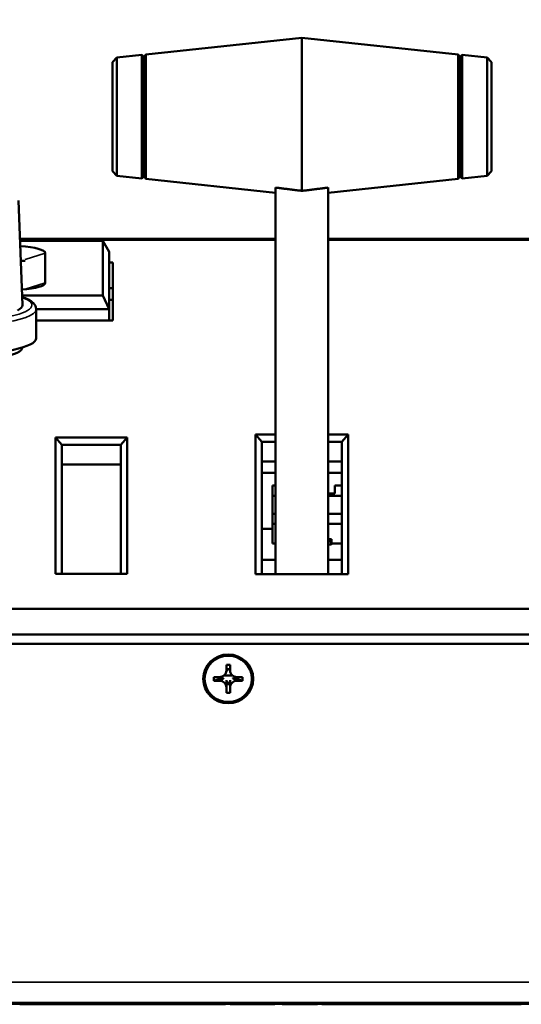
# Model space of a CAD drawing. Header units: inches. Extents: x 3.3 to 58.3, y 0.8 to 38.3.
# Tile 56 of 162: x 37 to 39.4, y 1 to 5.7. Entities that reach past the tile are written whole.
import ezdxf

# ---------------------------------------------------------------- set-up
doc = ezdxf.new("R2010")
doc.units = ezdxf.units.IN
doc.header["$MEASUREMENT"] = 0
for name, color, linetype, lineweight in [('Dimension (ANSI)', 7, 'Continuous', 25), ('Visible (ANSI)', 7, 'Continuous', 50), ('Visible Narrow (ANSI)', 7, 'Continuous', 35)]:
    doc.layers.add(name, color=color, linetype=linetype, lineweight=lineweight)
doc.styles.add('Note Text (ANSI)', font='tahoma.ttf')
doc.dimstyles.new('Default (ANSI)', dxfattribs={"dimtxt": 0.75, "dimasz": 0.098425, "dimexe": 0.125, "dimexo": 0.0625, "dimgap": 0.031496, "dimtad": 0, "dimtih": 1, "dimtoh": 1, "dimrnd": 1e-08, "dimzin": 4, "dimdsep": 46, "dimtxsty": 'Note Text (ANSI)', "dimcen": 0.09, "dimdle": 0.393701, "dimclrd": 256, "dimclre": 256, "dimclrt": 256, "dimadec": 0, "dimazin": 1, "dimtfac": 0.16, "dimtofl": 0, "dimtmove": 0, "dimatfit": 3, "dimfxl": 1, "dimtolj": 1, "dimtzin": 4, "dimlwd": -1, "dimlwe": -1, "dimarcsym": 0})

# ---------------------------------------------------------------- blocks, each defined once
blk = doc.blocks.new('*D5')
at = {"layer": 'Defpoints', "color": 0}
for p in [(42.8391, 9.2008), (21.1391, 4.6703), (42.8391, 4.6703)]:
    blk.add_point(p, dxfattribs=at)
at = {"layer": 'Dimension (ANSI)'}
for p, q in [((21.1391, 4.7328), (21.1391, 9.3258)), ((42.8391, 4.7328), (42.8391, 9.3258)), ((21.2375, 9.2008), (30.7235, 9.2008)), ((42.7406, 9.2008), (33.2546, 9.2008))]:
    blk.add_line(p, q, dxfattribs=at)
for points in [[(21.2375, 9.2172), (21.2375, 9.1844), (21.1391, 9.2008)], [(42.7406, 9.2172), (42.7406, 9.1844), (42.8391, 9.2008)]]:
    blk.add_solid(points, dxfattribs=at)
at = {"layer": 'Dimension (ANSI)', "insert": (30.755, 9.5914), "char_height": 0.75, "attachment_point": 1, "style": 'Note Text (ANSI)'}
blk.add_mtext('\\A1;21.70', dxfattribs=at)

msp = doc.modelspace()

# ---------------------------------------------------------------- linework, layer by layer
at = {"layer": 'Visible (ANSI)'}
for p, q in [((37.5981, 5.5526), (38.3393, 5.6316)), ((38.3393, 4.9041), (38.3393, 5.6316)), ((38.3393, 5.6316), (38.3393, 4.9041)), ((39.0805, 5.5526), (38.3393, 5.6316)), ((37.4393, 5.5156), (37.4592, 5.5377)), ((37.4592, 5.5377), (37.5784, 5.5504)), ((37.4592, 5.5377), (37.4592, 4.9755)), ((37.5784, 5.5504), (37.5784, 4.9628)), ((37.5893, 5.5416), (37.5784, 5.5504)), ((37.5893, 5.5416), (37.5981, 5.5526)), ((37.5893, 4.9716), (37.5893, 5.5416)), ((37.5981, 4.9607), (37.5981, 5.5526)), ((39.0805, 5.5526), (39.0805, 4.9607)), ((39.0893, 5.5416), (39.0805, 5.5526)), ((39.0893, 5.5416), (39.1003, 5.5504)), ((39.0893, 5.5416), (39.0893, 4.9716)), ((39.1003, 4.9628), (39.1003, 5.5504)), ((39.2194, 5.5377), (39.1003, 5.5504)), ((39.2194, 4.9755), (39.2194, 5.5377)), ((39.2393, 5.5156), (39.2194, 5.5377)), ((37.4393, 4.9976), (37.4393, 5.5156)), ((39.2393, 5.5156), (39.2393, 4.9976)), ((37.4393, 4.9976), (37.4592, 4.9755)), ((37.4592, 4.9755), (37.5784, 4.9628)), ((37.5893, 4.9716), (37.5784, 4.9628)), ((37.5893, 4.9716), (37.5981, 4.9607)), ((37.5981, 4.9607), (38.2143, 4.8949)), ((39.0805, 4.9607), (38.4643, 4.8949)), ((39.0893, 4.9716), (39.0805, 4.9607)), ((39.0893, 4.9716), (39.1003, 4.9628)), ((39.2194, 4.9755), (39.1003, 4.9628)), ((39.2393, 4.9976), (39.2194, 4.9755)), ((38.2143, 4.9196), (38.2143, 3.0833)), ((38.4643, 3.0833), (38.4643, 4.9196)), ((36.9932, 4.8581), (37.0117, 4.3614)), ((37, 4.676), (38.2143, 4.676)), ((37.0003, 4.6664), (37.393, 4.6664)), ((37.393, 4.6664), (37.423, 4.6141)), ((37.393, 4.6664), (37.393, 4.4067)), ((38.4643, 4.676), (40.4518, 4.676)), ((37.1203, 4.4675), (37.1203, 4.6085)), ((37.423, 4.3417), (37.423, 4.6141)), ((37.423, 4.5645), (37.4416, 4.5645)), ((37.4416, 4.5645), (37.4416, 4.2878)), ((37.393, 4.4067), (37.01, 4.4067)), ((37.393, 4.4067), (37.423, 4.3417)), ((37.4416, 4.4423), (37.423, 4.4423)), ((37.4416, 4.3872), (37.423, 4.3872)), ((37.0767, 4.3417), (37.423, 4.3417)), ((37.0767, 4.2045), (37.0767, 4.3413)), ((37.423, 4.2878), (37.423, 4.3417)), ((37.4416, 4.2878), (37.0767, 4.2878)), ((38.1193, 3.7474), (38.1193, 3.0833)), ((38.2143, 3.7474), (38.1193, 3.7474)), ((38.1193, 3.7474), (38.1493, 3.7117)), ((38.5593, 3.7474), (38.4643, 3.7474)), ((38.5593, 3.7474), (38.5293, 3.7117)), ((38.5593, 3.0833), (38.5593, 3.7474)), ((37.1693, 3.7331), (37.1693, 3.0848)), ((37.1993, 3.6974), (37.1693, 3.7331)), ((37.5093, 3.7331), (37.1693, 3.7331)), ((37.1993, 3.0848), (37.1993, 3.6974)), ((37.1993, 3.6974), (37.4793, 3.6974)), ((37.5093, 3.7331), (37.4793, 3.6974)), ((37.4793, 3.6974), (37.4793, 3.0848)), ((37.5093, 3.0848), (37.5093, 3.7331)), ((38.1493, 3.0833), (38.1493, 3.7117)), ((38.1493, 3.7117), (38.2143, 3.7117)), ((38.4643, 3.7117), (38.5293, 3.7117)), ((38.5293, 3.7117), (38.5293, 3.0833)), ((37.4793, 3.6046), (37.1993, 3.6046)), ((38.2143, 3.6189), (38.1493, 3.6189)), ((38.5293, 3.6189), (38.4643, 3.6189)), ((38.2143, 3.565), (38.1493, 3.565)), ((38.5293, 3.565), (38.4643, 3.565)), ((38.1992, 3.5046), (38.2143, 3.5046)), ((38.1992, 3.4547), (38.1992, 3.5046)), ((38.496, 3.4663), (38.4643, 3.4663)), ((38.496, 3.5046), (38.5293, 3.5046)), ((38.496, 3.5046), (38.496, 3.4663)), ((38.2143, 3.4547), (38.1992, 3.4547)), ((38.1992, 3.3701), (38.1992, 3.4547)), ((38.5293, 3.4547), (38.4643, 3.4547)), ((38.1992, 3.3701), (38.2143, 3.3701)), ((38.1992, 3.3701), (38.1992, 3.3225)), ((38.4643, 3.3701), (38.5293, 3.3701)), ((38.1992, 3.3225), (38.2143, 3.3225)), ((38.1992, 3.2297), (38.1992, 3.3225)), ((38.4643, 3.3225), (38.5293, 3.3225)), ((38.1992, 3.2983), (38.1493, 3.2983)), ((38.1992, 3.2297), (38.2143, 3.2297)), ((38.4643, 3.2488), (38.4799, 3.2488)), ((38.4799, 3.2445), (38.4643, 3.2445)), ((38.4643, 3.2379), (38.4772, 3.2379)), ((38.4772, 3.2379), (38.4799, 3.2444)), ((38.4772, 3.2247), (38.4772, 3.2379)), ((38.4799, 3.2488), (38.4799, 3.2445)), ((38.4799, 3.2444), (38.4799, 3.2445)), ((38.4799, 3.2254), (38.4799, 3.2444)), ((38.4799, 3.2297), (38.5293, 3.2297)), ((38.4772, 3.2247), (38.4643, 3.2247)), ((38.4799, 3.2254), (38.4772, 3.2247)), ((38.1493, 3.1509), (38.2143, 3.1509)), ((38.4643, 3.1509), (38.5293, 3.1509)), ((37.1693, 3.0848), (37.5093, 3.0848)), ((38.1193, 3.0833), (38.5593, 3.0833)), ((42.7141, 2.9183), (21.2641, 2.9183)), ((21.2641, 2.7961), (42.7141, 2.7961)), ((42.7141, 2.7528), (21.2641, 2.7528)), ((37.9777, 2.6138), (37.9801, 2.6195)), ((37.9801, 2.6257), (37.9801, 2.6525)), ((37.9801, 2.6525), (37.9981, 2.6525)), ((37.9827, 2.6259), (37.9828, 2.626)), ((37.9942, 2.6323), (37.984, 2.6323)), ((37.9954, 2.6259), (37.9954, 2.626)), ((37.9981, 2.6525), (37.9981, 2.6257)), ((38.0005, 2.6138), (37.9981, 2.6195)), ((37.9206, 2.5769), (37.9206, 2.5945)), ((37.9206, 2.5945), (37.9481, 2.5945)), ((37.9627, 2.5911), (37.9206, 2.5769)), ((37.9481, 2.5769), (37.9206, 2.5769)), ((37.9522, 2.5947), (37.9522, 2.5914)), ((38.0098, 2.6015), (37.9683, 2.6015)), ((38.0576, 2.5769), (38.0154, 2.5911)), ((38.0259, 2.5914), (38.0259, 2.5947)), ((38.0301, 2.5945), (38.0576, 2.5945)), ((38.0576, 2.5769), (38.0301, 2.5769)), ((38.0576, 2.5945), (38.0576, 2.5769)), ((37.9801, 2.519), (37.9801, 2.5458)), ((37.984, 2.5604), (37.9942, 2.5604)), ((37.9981, 2.5458), (37.9981, 2.519)), ((37.9981, 2.519), (37.9801, 2.519)), ((42.5881, 1.0469), (21.3901, 1.0469)), ((36.0133, 1.0419), (40.0133, 1.0419)), ((36.9986, 1.0419), (36.9986, 1.0399)), ((37.123, 1.0419), (37.123, 1.0399)), ((37.145, 1.0419), (37.145, 1.0399)), ((37.1821, 1.0399), (37.145, 1.0399)), ((37.1821, 1.0419), (37.1821, 1.0399)), ((37.1882, 1.0419), (37.1882, 1.0399)), ((37.2004, 1.0399), (37.1882, 1.0399)), ((37.2004, 1.0419), (37.2004, 1.0399)), ((37.2383, 1.0399), (37.2004, 1.0399)), ((37.2383, 1.0419), (37.2383, 1.0399)), ((37.2753, 1.0399), (37.2383, 1.0399)), ((37.2753, 1.0419), (37.2753, 1.0399)), ((37.3132, 1.0399), (37.2753, 1.0399)), ((37.3132, 1.0419), (37.3132, 1.0399)), ((37.3232, 1.0399), (37.3132, 1.0399)), ((37.3232, 1.0419), (37.3232, 1.0399)), ((37.3293, 1.0399), (37.3232, 1.0399)), ((37.3293, 1.0419), (37.3293, 1.0399)), ((37.441, 1.0419), (37.441, 1.0399)), ((37.4444, 1.0419), (37.4444, 1.0399)), ((37.4483, 1.0399), (37.4444, 1.0399)), ((37.4483, 1.0419), (37.4483, 1.0399)), ((37.4564, 1.0399), (37.4483, 1.0399)), ((37.4564, 1.0419), (37.4564, 1.0399)), ((37.4953, 1.0399), (37.4564, 1.0399)), ((37.4953, 1.0419), (37.4953, 1.0399)), ((37.5013, 1.0399), (37.4953, 1.0399)), ((37.5013, 1.0419), (37.5013, 1.0399)), ((37.5434, 1.0399), (37.5013, 1.0399)), ((37.5434, 1.0419), (37.5434, 1.0399)), ((37.5493, 1.0399), (37.5434, 1.0399)), ((37.5493, 1.0419), (37.5493, 1.0399)), ((37.5872, 1.0399), (37.5493, 1.0399)), ((37.5872, 1.0419), (37.5872, 1.0399)), ((37.5932, 1.0399), (37.5872, 1.0399)), ((37.5932, 1.0419), (37.5932, 1.0399)), ((37.7098, 1.0419), (37.7098, 1.0399)), ((37.7157, 1.0399), (37.7098, 1.0399)), ((37.7157, 1.0419), (37.7157, 1.0399)), ((37.7578, 1.0399), (37.7157, 1.0399)), ((37.7578, 1.0419), (37.7578, 1.0399)), ((37.7637, 1.0399), (37.7578, 1.0399)), ((37.7637, 1.0419), (37.7637, 1.0399)), ((37.8016, 1.0399), (37.7637, 1.0399)), ((37.8016, 1.0419), (37.8016, 1.0399)), ((37.8281, 1.0399), (37.8016, 1.0399)), ((37.8281, 1.0419), (37.8281, 1.0399)), ((37.8644, 1.0399), (37.8281, 1.0399)), ((37.8644, 1.0419), (37.8644, 1.0399)), ((37.8855, 1.0399), (37.8644, 1.0399)), ((37.8855, 1.0419), (37.8855, 1.0399)), ((37.9065, 1.0399), (37.8855, 1.0399)), ((37.9065, 1.0419), (37.9065, 1.0399)), ((37.9429, 1.0399), (37.9065, 1.0399)), ((37.9429, 1.0419), (37.9429, 1.0399)), ((37.9695, 1.0399), (37.9429, 1.0399)), ((37.9695, 1.0419), (37.9695, 1.0399)), ((37.9754, 1.0419), (37.9754, 1.0399)), ((37.9977, 1.0419), (37.9977, 1.0399)), ((38.0349, 1.0399), (37.9977, 1.0399)), ((38.0349, 1.0419), (38.0349, 1.0399)), ((38.0841, 1.0399), (38.0349, 1.0399)), ((38.0841, 1.0419), (38.0841, 1.0399)), ((38.117, 1.0399), (38.0841, 1.0399)), ((38.117, 1.0419), (38.117, 1.0399)), ((38.128, 1.0419), (38.128, 1.0399)), ((38.1486, 1.0399), (38.1432, 1.0399)), ((38.1486, 1.0419), (38.1486, 1.0399)), ((38.2108, 1.0399), (38.1486, 1.0399)), ((38.2108, 1.0419), (38.2108, 1.0399)), ((38.245, 1.0419), (38.245, 1.0399)), ((38.4137, 1.0399), (38.245, 1.0399)), ((38.4137, 1.0419), (38.4137, 1.0399)), ((38.4341, 1.0419), (38.4341, 1.0399)), ((38.5084, 1.0399), (38.4341, 1.0399)), ((38.5084, 1.0419), (38.5084, 1.0399)), ((38.5611, 1.0399), (38.5084, 1.0399)), ((38.5611, 1.0419), (38.5611, 1.0399)), ((38.6701, 1.0419), (38.6701, 1.0399)), ((38.6836, 1.0419), (38.6836, 1.0399)), ((38.7848, 1.0399), (38.6836, 1.0399)), ((38.7848, 1.0419), (38.7848, 1.0399)), ((38.8029, 1.0419), (38.8029, 1.0399)), ((38.9196, 1.0419), (38.9196, 1.0399)), ((38.9221, 1.0399), (38.9196, 1.0399)), ((38.9221, 1.0419), (38.9221, 1.0399)), ((38.9419, 1.0399), (38.9221, 1.0399)), ((38.9419, 1.0419), (38.9419, 1.0399)), ((38.9791, 1.0399), (38.9419, 1.0399)), ((38.9791, 1.0419), (38.9791, 1.0399)), ((38.9973, 1.0419), (38.9973, 1.0399)), ((39.0352, 1.0399), (38.9973, 1.0399)), ((39.0352, 1.0419), (39.0352, 1.0399)), ((39.0723, 1.0399), (39.0352, 1.0399)), ((39.0723, 1.0419), (39.0723, 1.0399)), ((39.1101, 1.0399), (39.0723, 1.0399)), ((39.1101, 1.0419), (39.1101, 1.0399)), ((39.1177, 1.0399), (39.1101, 1.0399)), ((39.1177, 1.0419), (39.1177, 1.0399)), ((39.1216, 1.0399), (39.1177, 1.0399)), ((39.1216, 1.0419), (39.1216, 1.0399)), ((39.1217, 1.0399), (39.1216, 1.0399)), ((39.1217, 1.0419), (39.1217, 1.0399)), ((39.2461, 1.0419), (39.2461, 1.0399)), ((39.2539, 1.0399), (39.2461, 1.0399)), ((39.2539, 1.0419), (39.2539, 1.0399)), ((39.2661, 1.0399), (39.2539, 1.0399)), ((39.2661, 1.0419), (39.2661, 1.0399)), ((39.3011, 1.0399), (39.2661, 1.0399)), ((39.3011, 1.0419), (39.3011, 1.0399)), ((39.3461, 1.0399), (39.3011, 1.0399)), ((39.3461, 1.0419), (39.3461, 1.0399)), ((39.381, 1.0399), (39.3461, 1.0399)), ((39.381, 1.0419), (39.381, 1.0399))]:
    msp.add_line(p, q, dxfattribs=at)
for centre, major_axis, ratio, start_param, end_param in [((36.9615, 4.6085), (0.1588, 0), 0.21286, 0, 1.317547), ((37.0025, 4.5451), (0.125, 0), 0.21286, 1.390026, 1.560178), ((36.9615, 4.4675), (0.1588, 0), 0.21286, 5.015864, 6.283185), ((36.7117, 4.3609), (0.3, 0), 0.21286, 5.879876, 6.291107), ((36.7117, 4.2045), (0.365, 0), 0.21286, 3.141593, 6.283185), ((36.7112, 4.1604), (0.3, 0), 0.21286, 3.141059, 6.279349), ((37.9481, 2.6257), (0.032, 0), 0.97437, 4.712389, 6.283185), ((37.9481, 2.6319), (0.0359, 0), 0.643422, 6.006952, 6.299729), ((38.0301, 2.6319), (-0.0359, 0), 0.643422, 6.266642, 6.559418), ((38.0301, 2.6257), (-0.032, 0), 0.97437, 0, 1.570796), ((37.9481, 2.5458), (0.032, 0), 0.97437, 0, 1.570796), ((37.9528, 2.5566), (0.0288, 0.0309), 0.710048, 0.644285, 0.937062), ((37.9481, 2.5612), (0, 0.0475), 0.756302, 4.695846, 4.988622), ((38.0301, 2.5612), (0, -0.0475), 0.756302, 4.436156, 4.728932), ((38.0301, 2.5458), (-0.032, 0), 0.97437, 4.712389, 6.283185), ((38.0253, 2.5566), (-0.0288, 0.0309), 0.710048, 5.346124, 5.6389)]:
    msp.add_ellipse(centre, major_axis=major_axis, ratio=ratio, start_param=start_param, end_param=end_param, dxfattribs=at)
for major_axis in [(0.119, 0), (0.1125, 0)]:
    msp.add_ellipse((37.9891, 2.5857), major_axis=major_axis, ratio=0.97437, dxfattribs=at)
for points, weights in [([(38.2143, 4.9196), (38.2752, 4.912), (38.3393, 4.9041)], [1, 1.00023240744, 1]), ([(38.3393, 4.9041), (38.4034, 4.912), (38.4643, 4.9196)], [1, 1.00023240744, 1]), ([(37.9801, 2.6195), (37.9801, 2.6195), (37.9801, 2.6257)], [1.01892842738, 1.02955781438, 1]), ([(37.9981, 2.6257), (37.9981, 2.6195), (37.9981, 2.6195)], [1, 1.02955781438, 1.01892842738]), ([(37.9676, 2.5911), (37.9571, 2.5769), (37.9481, 2.5769)], [1.00127193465, 1.04283418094, 1]), ([(37.9801, 2.5458), (37.9801, 2.5545), (37.9801, 2.579)], [1, 1.04283418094, 1.00127193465]), ([(37.9981, 2.579), (37.9981, 2.5545), (37.9981, 2.5458)], [1.00127193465, 1.04283418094, 1]), ([(38.0301, 2.5769), (38.0211, 2.5769), (38.0105, 2.5911)], [1, 1.04283418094, 1.00127193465])]:
    msp.add_rational_spline(points, weights, degree=2, dxfattribs=at)
for points, knots in [([(37.0103, 4.3993), (37.0211, 4.3957), (37.0307, 4.3917), (37.0488, 4.3825), (37.057, 4.3771), (37.0709, 4.363), (37.0767, 4.3528), (37.0767, 4.3413)], [5.7223964, 5.7223964, 5.7223964, 5.7223964, 5.8878026, 5.8878026, 6.0773134, 6.0773134, 6.2831853, 6.2831853, 6.2831853, 6.2831853]), ([(37.0596, 1.0399), (37.0542, 1.0399), (37.0487, 1.0399), (37.0387, 1.0399), (37.0341, 1.0399), (37.0242, 1.0399), (37.0186, 1.0399), (37.01, 1.0399), (37.006, 1.0399), (36.9997, 1.0399), (36.9986, 1.0399), (36.9986, 1.0399)], [-0.3470546, -0.3470546, -0.3470546, -0.3470546, -0.2764244, -0.2764244, -0.2137941, -0.2137941, -0.1348029, -0.1348029, -0.073361, -0.073361, 0, 0, 0, 0]), ([(37.123, 1.0399), (37.123, 1.0399), (37.1226, 1.0399), (37.1204, 1.0399), (37.1189, 1.0399), (37.1141, 1.0399), (37.1101, 1.0399), (37.0993, 1.0399), (37.0935, 1.0399), (37.0792, 1.0399), (37.0692, 1.0399), (37.0596, 1.0399)], [-0.2310812, -0.2310812, -0.2310812, -0.2310812, -0.1915053, -0.1915053, -0.1563276, -0.1563276, -0.1154585, -0.1154585, -0.072975, -0.072975, 0, 0, 0, 0]), ([(37.1882, 1.0399), (37.1882, 1.0399), (37.1877, 1.0399), (37.1855, 1.0399), (37.1841, 1.0399), (37.1821, 1.0399)], [-0.3400873, -0.3400873, -0.3400873, -0.3400873, -0.2728034, -0.2728034, -0.2173735, -0.2173735, -0.2173735, -0.2173735]), ([(37.3579, 1.0399), (37.3552, 1.0399), (37.3525, 1.0399), (37.3467, 1.0399), (37.3441, 1.0399), (37.3386, 1.0399), (37.3355, 1.0399), (37.3317, 1.0399), (37.3293, 1.0399), (37.3293, 1.0399)], [-0.2447857, -0.2447857, -0.2447857, -0.2447857, -0.2188006, -0.2188006, -0.1827492, -0.1827492, -0.0798389, -0.0798389, 0, 0, 0, 0]), ([(37.3839, 1.0399), (37.3792, 1.0399), (37.3744, 1.0399), (37.3658, 1.0399), (37.3617, 1.0399), (37.3579, 1.0399)], [-0.06692398, -0.06692398, -0.06692398, -0.06692398, -0.03109684, -0.03109684, 0, 0, 0, 0]), ([(37.441, 1.0399), (37.44, 1.0399), (37.4384, 1.0399), (37.4342, 1.0399), (37.4314, 1.0399), (37.4233, 1.0399), (37.4185, 1.0399), (37.4041, 1.0399), (37.3896, 1.0399), (37.3839, 1.0399)], [-0.07121708, -0.07121708, -0.07121708, -0.07121708, -0.06423574, -0.06423574, -0.05676735, -0.05676735, -0.04316861, -0.04316861, 0, 0, 0, 0]), ([(37.4444, 1.0399), (37.4444, 1.0399), (37.4441, 1.0399), (37.4429, 1.0399), (37.442, 1.0399), (37.441, 1.0399)], [-0.05228106, -0.05228106, -0.05228106, -0.05228106, -0.02807053, -0.02807053, 0, 0, 0, 0]), ([(37.6475, 1.0399), (37.6414, 1.0399), (37.6351, 1.0399), (37.6258, 1.0399), (37.6208, 1.0399), (37.6095, 1.0399), (37.6054, 1.0399), (37.5979, 1.0399), (37.595, 1.0399), (37.5932, 1.0399)], [-0.1934272, -0.1934272, -0.1934272, -0.1934272, -0.1338203, -0.1338203, -0.098542, -0.098542, -0.0595575, -0.0595575, 0, 0, 0, 0]), ([(37.7098, 1.0399), (37.7098, 1.0399), (37.7093, 1.0399), (37.7069, 1.0399), (37.7051, 1.0399), (37.7, 1.0399), (37.6957, 1.0399), (37.6848, 1.0399), (37.6797, 1.0399), (37.666, 1.0399), (37.6564, 1.0399), (37.6475, 1.0399)], [-0.2623484, -0.2623484, -0.2623484, -0.2623484, -0.2069375, -0.2069375, -0.1582333, -0.1582333, -0.1101951, -0.1101951, -0.0680408, -0.0680408, 0, 0, 0, 0]), ([(37.9754, 1.0399), (37.9754, 1.0399), (37.9749, 1.0399), (37.9727, 1.0399), (37.9714, 1.0399), (37.9695, 1.0399)], [-0.26234839, -0.26234839, -0.26234839, -0.26234839, -0.20693755, -0.20693755, -0.16772891, -0.16772891, -0.16772891, -0.16772891]), ([(38.128, 1.0399), (38.1262, 1.0399), (38.1244, 1.0399), (38.1207, 1.0399), (38.1187, 1.0399), (38.117, 1.0399)], [-0.04799052, -0.04799052, -0.04799052, -0.04799052, -0.02776434, -0.02776434, 0, 0, 0, 0]), ([(38.1432, 1.0399), (38.1405, 1.0399), (38.1378, 1.0399), (38.1326, 1.0399), (38.1302, 1.0399), (38.128, 1.0399)], [-0.04128429, -0.04128429, -0.04128429, -0.04128429, -0.02046196, -0.02046196, 0, 0, 0, 0]), ([(38.6143, 1.0399), (38.6094, 1.0399), (38.6039, 1.0399), (38.5926, 1.0399), (38.5873, 1.0399), (38.5763, 1.0399), (38.5713, 1.0399), (38.565, 1.0399), (38.5632, 1.0399), (38.5614, 1.0399), (38.5611, 1.0399), (38.5611, 1.0399)], [-0.1079693, -0.1079693, -0.1079693, -0.1079693, -0.0849084, -0.0849084, -0.0623021, -0.0623021, -0.0338251, -0.0338251, -0.0135201, -0.0135201, 0, 0, 0, 0]), ([(38.6701, 1.0399), (38.6699, 1.0399), (38.6694, 1.0399), (38.668, 1.0399), (38.6669, 1.0399), (38.6632, 1.0399), (38.6597, 1.0399), (38.65, 1.0399), (38.6434, 1.0399), (38.6291, 1.0399), (38.6217, 1.0399), (38.6143, 1.0399)], [-0.2117542, -0.2117542, -0.2117542, -0.2117542, -0.1903645, -0.1903645, -0.1669037, -0.1669037, -0.1177194, -0.1177194, -0.0565722, -0.0565722, 0, 0, 0, 0]), ([(38.6836, 1.0399), (38.6794, 1.0399), (38.6753, 1.0399), (38.6713, 1.0399), (38.6707, 1.0399), (38.6701, 1.0399)], [-0.19173506, -0.19173506, -0.19173506, -0.19173506, -0.12226831, -0.12226831, -0.10722073, -0.10722073, -0.10722073, -0.10722073]), ([(38.8029, 1.0399), (38.799, 1.0399), (38.7945, 1.0399), (38.7881, 1.0399), (38.7865, 1.0399), (38.7848, 1.0399)], [-0.09572642, -0.09572642, -0.09572642, -0.09572642, -0.05657224, -0.05657224, -0.04321523, -0.04321523, -0.04321523, -0.04321523]), ([(38.8572, 1.0399), (38.8518, 1.0399), (38.8457, 1.0399), (38.8333, 1.0399), (38.8274, 1.0399), (38.8161, 1.0399), (38.8111, 1.0399), (38.8053, 1.0399), (38.8037, 1.0399), (38.8029, 1.0399)], [-0.1315849, -0.1315849, -0.1315849, -0.1315849, -0.098353, -0.098353, -0.065442, -0.065442, -0.0266832, -0.0266832, 0, 0, 0, 0]), ([(38.9196, 1.0399), (38.9196, 1.0399), (38.9189, 1.0399), (38.9166, 1.0399), (38.915, 1.0399), (38.9088, 1.0399), (38.9031, 1.0399), (38.8903, 1.0399), (38.8833, 1.0399), (38.8694, 1.0399), (38.8631, 1.0399), (38.8572, 1.0399)], [-0.2135579, -0.2135579, -0.2135579, -0.2135579, -0.1865293, -0.1865293, -0.1574507, -0.1574507, -0.0980578, -0.0980578, -0.0447245, -0.0447245, 0, 0, 0, 0]), ([(38.9973, 1.0399), (38.9957, 1.0399), (38.9941, 1.0399), (38.9871, 1.0399), (38.9828, 1.0399), (38.9798, 1.0399), (38.9794, 1.0399), (38.9791, 1.0399)], [-0.1044007, -0.1044007, -0.1044007, -0.1044007, -0.09098144, -0.09098144, -0.04017411, -0.04017411, -0.0316927, -0.0316927, -0.0316927, -0.0316927]), ([(39.1827, 1.0399), (39.1789, 1.0399), (39.175, 1.0399), (39.1672, 1.0399), (39.1633, 1.0399), (39.1513, 1.0399), (39.1436, 1.0399), (39.1316, 1.0399), (39.1274, 1.0399), (39.1227, 1.0399), (39.1217, 1.0399), (39.1217, 1.0399)], [-0.199539, -0.199539, -0.199539, -0.199539, -0.17544, -0.17544, -0.1488824, -0.1488824, -0.0909814, -0.0909814, -0.0401741, -0.0401741, 0, 0, 0, 0]), ([(39.2461, 1.0399), (39.2461, 1.0399), (39.2455, 1.0399), (39.2434, 1.0399), (39.2419, 1.0399), (39.2358, 1.0399), (39.2296, 1.0399), (39.2151, 1.0399), (39.2077, 1.0399), (39.194, 1.0399), (39.1881, 1.0399), (39.1827, 1.0399)], [-0.1995184, -0.1995184, -0.1995184, -0.1995184, -0.1756782, -0.1756782, -0.1496219, -0.1496219, -0.0914427, -0.0914427, -0.0409581, -0.0409581, 0, 0, 0, 0])]:
    msp.add_open_spline(points, degree=3, knots=knots, dxfattribs=at)
for points, degree in [([(37.9522, 2.5914), (37.9527, 2.5931), (37.9532, 2.5949)], 2), ([(38.0259, 2.5914), (38.0254, 2.5931), (38.0249, 2.5949)], 2), ([(37.984, 2.5604), (37.9846, 2.5628), (37.9852, 2.5653)], 2), ([(37.9942, 2.5604), (37.9936, 2.5628), (37.993, 2.5653)], 2), ([(37.125, 1.0399), (37.1244, 1.0399), (37.1237, 1.0399), (37.123, 1.0399)], 3), ([(37.145, 1.0399), (37.1384, 1.0399), (37.1316, 1.0399), (37.125, 1.0399)], 3)]:
    msp.add_open_spline(points, degree=degree, dxfattribs=at)
at = {"layer": 'Visible Narrow (ANSI)'}
for p, q in [((38.2143, 4.6703), (37.0002, 4.6703)), ((40.3822, 4.6703), (38.4643, 4.6703)), ((37.025, 4.5775), (37.1203, 4.6085)), ((37.0252, 4.4366), (37.1203, 4.4675)), ((42.5881, 1.1446), (21.3901, 1.1446)), ((37.0596, 1.0419), (37.0596, 1.0399)), ((37.125, 1.0419), (37.125, 1.0399)), ((37.3579, 1.0419), (37.3579, 1.0399)), ((37.3839, 1.0419), (37.3839, 1.0399)), ((37.6475, 1.0419), (37.6475, 1.0399)), ((38.1432, 1.0419), (38.1432, 1.0399)), ((38.6143, 1.0419), (38.6143, 1.0399)), ((38.8572, 1.0419), (38.8572, 1.0399)), ((39.1827, 1.0419), (39.1827, 1.0399))]:
    msp.add_line(p, q, dxfattribs=at)
for centre, major_axis, start_param, end_param in [((36.7117, 4.3609), (0.345, 0), 2.617196, 6.807582), ((36.7117, 4.3413), (-0.365, 0), 0, 3.141593)]:
    msp.add_ellipse(centre, major_axis=major_axis, ratio=0.21286, start_param=start_param, end_param=end_param, dxfattribs=at)

# ---------------------------------------------------------------- dimensions: what is measured, and where the dimension line sits
at = {"layer": 'Dimension (ANSI)'}
dim = msp.add_linear_dim(base=(42.8391, 9.2008), p1=(21.1391, 4.6703), p2=(42.8391, 4.6703), angle=180, dimstyle='Default (ANSI)', override={"dimtih": 0, "dimtoh": 0, "dimdec": 2, "dimtp": 0, "dimtm": 0, "dimtdec": 2, "dimatfit": 1}, dxfattribs=at)
dim.commit()
dim.dimension.update_dxf_attribs({"geometry": '*D5', "text_midpoint": (31.9891, 9.2008), "dimtype": 160})

doc.saveas('drawing.dxf')
